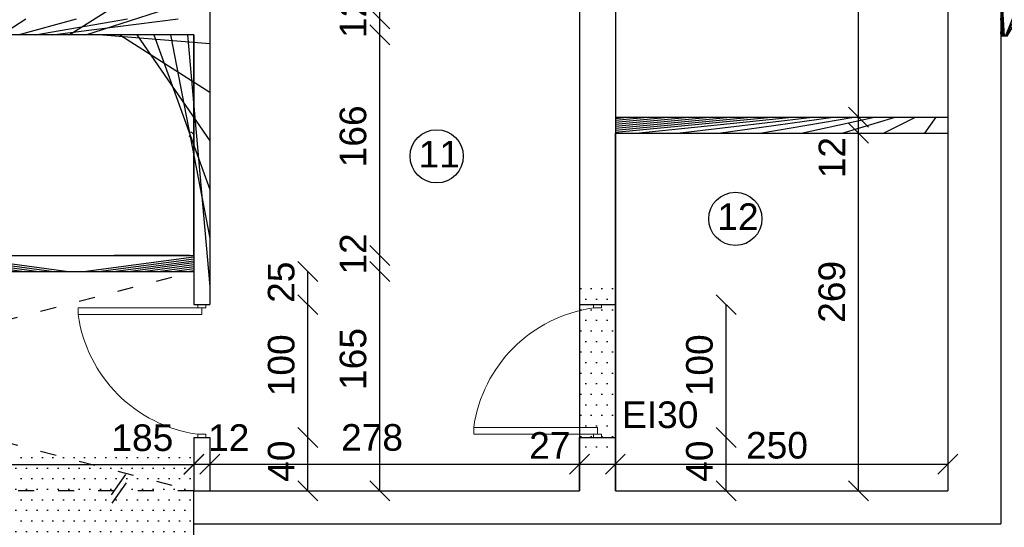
# Model space of a CAD drawing. Header units: millimetres. Extents: x 6528 to 149658, y 3342 to 12852.
# Tile 88 of 122: x 78604 to 79344, y 8216 to 8598. Entities that reach past the tile are written whole.
import ezdxf

# ---------------------------------------------------------------- set-up
doc = ezdxf.new("R2010")
doc.units = ezdxf.units.MM
doc.linetypes.add('ACAD_ISO03W100', pattern=[30, 12, -18])
doc.layers.add('R-TAB', color=1, linetype='Continuous')
doc.styles.get("Standard").update_dxf_attribs({"font": 'arial.ttf'})
doc.dimstyles.new('ISO-25', dxfattribs={"dimtxt": 2.5, "dimasz": 2.5, "dimexe": 1.25, "dimexo": 0.625, "dimtad": 1, "dimtxsty": 'Standard', "dimcen": 2.5, "dimadec": 0, "dimazin": 0, "dimtfac": 1, "dimtmove": 0, "dimatfit": 3, "dimfxl": 1, "dimarcsym": 0})
pattern_1 = [(0, (-1177784256.190767, -935731374.6151185), (3.96875, 7.9375), [0, -7.9375])]

# ---------------------------------------------------------------- blocks, each defined once
blk = doc.blocks.new('_Oblique')
at = {"color": 0, "linetype": 'ByBlock', "lineweight": -2}
blk.add_line((-0.5, -0.5), (0.5, 0.5), dxfattribs=at)
blk = doc.blocks.new('*D2935')
at = {"color": 0, "lineweight": -2, "transparency": 16777216}
blk.add_line((78549.85100739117, 8263.464403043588), (78734.85100739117, 8263.464403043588), dxfattribs=at)
at = {"layer": 'Defpoints', "color": 0, "transparency": 16777216}
for p in [(78734.85100739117, 8263.464403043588), (78549.85100739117, 8175.670604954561), (78734.85100739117, 8175.67059672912)]:
    blk.add_point(p, dxfattribs=at)
at = {"color": 0, "lineweight": -2, "transparency": 16777216, "xscale": 15, "yscale": 15, "zscale": 15, "rotation": 180}
blk.add_blockref('_Oblique', (78549.85100739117, 8263.464403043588), dxfattribs=at)
at = {"color": 0, "lineweight": -2, "transparency": 16777216, "xscale": 15, "yscale": 15, "zscale": 15}
blk.add_blockref('_Oblique', (78734.85100739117, 8263.464403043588), dxfattribs=at)
at = {"color": 0, "transparency": 16777216, "insert": (78696.12221782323, 8283.454401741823), "char_height": 20, "attachment_point": 5}
blk.add_mtext('185', dxfattribs=at)
blk = doc.blocks.new('*D2936')
at = {"color": 0, "lineweight": -2, "transparency": 16777216}
blk.add_line((78734.85100739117, 8263.670600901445), (78746.85100739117, 8263.670600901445), dxfattribs=at)
at = {"layer": 'Defpoints', "color": 0, "transparency": 16777216}
for p in [(78746.85100739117, 8263.670600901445), (78746.85100739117, 8243.67059672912), (78734.85100739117, 8175.876802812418)]:
    blk.add_point(p, dxfattribs=at)
at = {"color": 0, "lineweight": -2, "transparency": 16777216, "xscale": 15, "yscale": 15, "zscale": 15, "rotation": 180}
blk.add_blockref('_Oblique', (78734.85100739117, 8263.670600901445), dxfattribs=at)
at = {"color": 0, "lineweight": -2, "transparency": 16777216, "xscale": 15, "yscale": 15, "zscale": 15}
blk.add_blockref('_Oblique', (78746.85100739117, 8263.670600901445), dxfattribs=at)
at = {"color": 0, "transparency": 16777216, "insert": (78761.09046380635, 8283.66059959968), "char_height": 20, "attachment_point": 5}
blk.add_mtext('12', dxfattribs=at)
blk = doc.blocks.new('*D2937')
at = {"color": 0, "lineweight": -2, "transparency": 16777216}
blk.add_line((78746.85100739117, 8263.670600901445), (79024.85100691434, 8263.670600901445), dxfattribs=at)
at = {"layer": 'Defpoints', "color": 0, "transparency": 16777216}
for p in [(79024.85100691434, 8263.670600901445), (78746.85100739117, 8243.67060519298), (79024.85100691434, 8243.670604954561)]:
    blk.add_point(p, dxfattribs=at)
at = {"color": 0, "lineweight": -2, "transparency": 16777216, "xscale": 15, "yscale": 15, "zscale": 15, "rotation": 180}
blk.add_blockref('_Oblique', (78746.85100739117, 8263.670600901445), dxfattribs=at)
at = {"color": 0, "lineweight": -2, "transparency": 16777216, "xscale": 15, "yscale": 15, "zscale": 15}
blk.add_blockref('_Oblique', (79024.85100691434, 8263.670600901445), dxfattribs=at)
at = {"color": 0, "transparency": 16777216, "insert": (78868.8710920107, 8283.66059959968), "char_height": 20, "attachment_point": 5}
blk.add_mtext('278', dxfattribs=at)
blk = doc.blocks.new('*D2938')
at = {"color": 0, "lineweight": -2, "transparency": 16777216}
blk.add_line((79024.85100691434, 8263.670600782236), (79051.85100691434, 8263.670600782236), dxfattribs=at)
at = {"layer": 'Defpoints', "color": 0, "transparency": 16777216}
for p in [(79051.85100691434, 8263.670600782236), (79024.85100691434, 8243.67060507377), (79051.85100691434, 8243.670604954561)]:
    blk.add_point(p, dxfattribs=at)
at = {"color": 0, "lineweight": -2, "transparency": 16777216, "xscale": 15, "yscale": 15, "zscale": 15, "rotation": 180}
blk.add_blockref('_Oblique', (79024.85100691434, 8263.670600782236), dxfattribs=at)
at = {"color": 0, "lineweight": -2, "transparency": 16777216, "xscale": 15, "yscale": 15, "zscale": 15}
blk.add_blockref('_Oblique', (79051.85100691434, 8263.670600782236), dxfattribs=at)
at = {"color": 0, "transparency": 16777216, "insert": (79002.55922262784, 8277.755112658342), "char_height": 20, "attachment_point": 5}
blk.add_mtext('27', dxfattribs=at)
blk = doc.blocks.new('*D2939')
at = {"color": 0, "lineweight": -2, "transparency": 16777216}
blk.add_line((79051.85100691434, 8263.670600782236), (79301.85100691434, 8263.670600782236), dxfattribs=at)
at = {"layer": 'Defpoints', "color": 0, "transparency": 16777216}
for p in [(79301.85100691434, 8263.670600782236), (79051.85100691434, 8243.67060507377), (79301.85100691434, 8243.670604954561)]:
    blk.add_point(p, dxfattribs=at)
at = {"color": 0, "lineweight": -2, "transparency": 16777216, "xscale": 15, "yscale": 15, "zscale": 15, "rotation": 180}
blk.add_blockref('_Oblique', (79051.85100691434, 8263.670600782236), dxfattribs=at)
at = {"color": 0, "lineweight": -2, "transparency": 16777216, "xscale": 15, "yscale": 15, "zscale": 15}
blk.add_blockref('_Oblique', (79301.85100691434, 8263.670600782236), dxfattribs=at)
at = {"color": 0, "transparency": 16777216, "insert": (79173.41326801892, 8277.755112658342), "char_height": 20, "attachment_point": 5}
blk.add_mtext('250', dxfattribs=at)
blk = doc.blocks.new('*D2951')
at = {"color": 0, "lineweight": -2, "transparency": 16777216}
blk.add_line((78820.64430277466, 8383.670604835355), (78820.64430277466, 8408.670604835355), dxfattribs=at)
at = {"layer": 'Defpoints', "color": 0, "transparency": 16777216}
for p in [(78734.8510073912, 8408.670604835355), (78820.64430277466, 8408.670604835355), (78734.8510073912, 8383.670604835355)]:
    blk.add_point(p, dxfattribs=at)
at = {"color": 0, "lineweight": -2, "transparency": 16777216, "xscale": 15, "yscale": 15, "zscale": 15}
for p, rotation in [((78820.64430277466, 8408.670604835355), 90), ((78820.64430277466, 8383.670604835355), 270)]:
    blk.add_blockref('_Oblique', p, dxfattribs=dict(at, rotation=rotation))
at = {"color": 0, "transparency": 16777216, "insert": (78800.65429108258, 8400.546587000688), "char_height": 20, "attachment_point": 5, "rotation": 90}
blk.add_mtext('25', dxfattribs=at)
blk = doc.blocks.new('*D2952')
at = {"color": 0, "lineweight": -2, "transparency": 16777216}
blk.add_line((78820.64430515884, 8283.670604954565), (78820.64430515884, 8383.670604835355), dxfattribs=at)
at = {"layer": 'Defpoints', "color": 0, "transparency": 16777216}
for p in [(78734.8510073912, 8383.670604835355), (78820.64430515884, 8383.670604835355), (78734.8510073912, 8283.670604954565)]:
    blk.add_point(p, dxfattribs=at)
at = {"color": 0, "lineweight": -2, "transparency": 16777216, "xscale": 15, "yscale": 15, "zscale": 15}
for p, rotation in [((78820.64430515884, 8383.670604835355), 90), ((78820.64430515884, 8283.670604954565), 270)]:
    blk.add_blockref('_Oblique', p, dxfattribs=dict(at, rotation=rotation))
at = {"color": 0, "transparency": 16777216, "insert": (78800.65429108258, 8338.042177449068), "char_height": 20, "attachment_point": 5, "rotation": 90}
blk.add_mtext('100', dxfattribs=at)
blk = doc.blocks.new('*D2953')
at = {"color": 0, "lineweight": -2, "transparency": 16777216}
blk.add_line((78820.64430706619, 8243.670596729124), (78820.64430706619, 8283.67060733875), dxfattribs=at)
at = {"layer": 'Defpoints', "color": 0, "transparency": 16777216}
for p in [(78734.8510073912, 8283.67060733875), (78820.64430706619, 8283.67060733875), (78746.8510073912, 8243.670596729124)]:
    blk.add_point(p, dxfattribs=at)
at = {"color": 0, "lineweight": -2, "transparency": 16777216, "xscale": 15, "yscale": 15, "zscale": 15}
for p, rotation in [((78820.64430706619, 8283.67060733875), 90), ((78820.64430706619, 8243.670596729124), 270)]:
    blk.add_blockref('_Oblique', p, dxfattribs=dict(at, rotation=rotation))
at = {"color": 0, "transparency": 16777216, "insert": (78800.65429108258, 8265.90149010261), "char_height": 20, "attachment_point": 5, "rotation": 90}
blk.add_mtext('40', dxfattribs=at)
blk = doc.blocks.new('*D2954')
at = {"color": 0, "lineweight": -2, "transparency": 16777216}
blk.add_line((79135.15356152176, 8283.670604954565), (79135.15356152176, 8383.670604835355), dxfattribs=at)
at = {"layer": 'Defpoints', "color": 0, "transparency": 16777216}
for p in [(79049.36026280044, 8383.670604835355), (79135.15356152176, 8383.670604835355), (79049.36026280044, 8283.670604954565)]:
    blk.add_point(p, dxfattribs=at)
at = {"color": 0, "lineweight": -2, "transparency": 16777216, "xscale": 15, "yscale": 15, "zscale": 15}
for p, rotation in [((79135.15356152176, 8383.670604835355), 90), ((79135.15356152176, 8283.670604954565), 270)]:
    blk.add_blockref('_Oblique', p, dxfattribs=dict(at, rotation=rotation))
at = {"color": 0, "transparency": 16777216, "insert": (79115.16354649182, 8338.042177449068), "char_height": 20, "attachment_point": 5, "rotation": 90}
blk.add_mtext('100', dxfattribs=at)
blk = doc.blocks.new('*D2955')
at = {"color": 0, "lineweight": -2, "transparency": 16777216}
blk.add_line((79135.1535634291, 8243.670596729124), (79135.1535634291, 8283.67060733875), dxfattribs=at)
at = {"layer": 'Defpoints', "color": 0, "transparency": 16777216}
for p in [(79049.36026280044, 8283.67060733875), (79135.1535634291, 8283.67060733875), (79061.36026280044, 8243.670596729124)]:
    blk.add_point(p, dxfattribs=at)
at = {"color": 0, "lineweight": -2, "transparency": 16777216, "xscale": 15, "yscale": 15, "zscale": 15}
for p, rotation in [((79135.1535634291, 8283.67060733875), 90), ((79135.1535634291, 8243.670596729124), 270)]:
    blk.add_blockref('_Oblique', p, dxfattribs=dict(at, rotation=rotation))
at = {"color": 0, "transparency": 16777216, "insert": (79115.16354649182, 8265.90149010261), "char_height": 20, "attachment_point": 5, "rotation": 90}
blk.add_mtext('40', dxfattribs=at)
blk = doc.blocks.new('*D2956')
at = {"color": 0, "lineweight": -2, "transparency": 16777216}
blk.add_line((79234.7339007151, 8243.670604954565), (79234.7339007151, 8512.670604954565), dxfattribs=at)
at = {"layer": 'Defpoints', "color": 0, "transparency": 16777216}
for p in [(79051.85100691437, 8512.670604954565), (79234.7339007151, 8512.670604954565), (79148.9405996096, 8243.670604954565)]:
    blk.add_point(p, dxfattribs=at)
at = {"color": 0, "lineweight": -2, "transparency": 16777216, "xscale": 15, "yscale": 15, "zscale": 15}
for p, rotation in [((79234.7339007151, 8512.670604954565), 90), ((79234.7339007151, 8243.670604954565), 270)]:
    blk.add_blockref('_Oblique', p, dxfattribs=dict(at, rotation=rotation))
at = {"color": 0, "transparency": 16777216, "insert": (79214.74388330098, 8393.310734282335), "char_height": 20, "attachment_point": 5, "rotation": 90}
blk.add_mtext('269', dxfattribs=at)
blk = doc.blocks.new('*D2957')
at = {"color": 0, "lineweight": -2, "transparency": 16777216}
blk.add_line((79234.73390286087, 8512.670605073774), (79234.73390286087, 8524.670604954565), dxfattribs=at)
at = {"layer": 'Defpoints', "color": 0, "transparency": 16777216}
for p in [(79051.85100691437, 8524.670604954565), (79234.73390286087, 8524.670604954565), (79148.94059984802, 8512.670605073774)]:
    blk.add_point(p, dxfattribs=at)
at = {"color": 0, "lineweight": -2, "transparency": 16777216, "xscale": 15, "yscale": 15, "zscale": 15}
for p, rotation in [((79234.73390286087, 8524.670604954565), 90), ((79234.73390286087, 8512.670605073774), 270)]:
    blk.add_blockref('_Oblique', p, dxfattribs=dict(at, rotation=rotation))
at = {"color": 0, "transparency": 16777216, "insert": (79214.7438835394, 8494.280179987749), "char_height": 20, "attachment_point": 5, "rotation": 90}
blk.add_mtext('12', dxfattribs=at)
blk = doc.blocks.new('*D2958')
at = {"color": 0, "lineweight": -2, "transparency": 16777216}
blk.add_line((79234.7339071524, 8524.670605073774), (79234.7339071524, 8793.670604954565), dxfattribs=at)
at = {"layer": 'Defpoints', "color": 0, "transparency": 16777216}
for p in [(79051.85101049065, 8793.670604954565), (79234.7339071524, 8793.670604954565), (79148.94060223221, 8524.670605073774)]:
    blk.add_point(p, dxfattribs=at)
at = {"color": 0, "lineweight": -2, "transparency": 16777216, "xscale": 15, "yscale": 15, "zscale": 15}
for p, rotation in [((79234.7339071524, 8793.670604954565), 90), ((79234.7339071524, 8524.670605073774), 270)]:
    blk.add_blockref('_Oblique', p, dxfattribs=dict(at, rotation=rotation))
at = {"color": 0, "transparency": 16777216, "insert": (79214.74388592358, 8674.270378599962), "char_height": 20, "attachment_point": 5, "rotation": 90}
blk.add_mtext('269', dxfattribs=at)
blk = doc.blocks.new('*D2961')
at = {"color": 0, "lineweight": -2, "transparency": 16777216}
blk.add_line((78874.6360031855, 8243.670596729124), (78874.6360031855, 8408.670604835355), dxfattribs=at)
at = {"layer": 'Defpoints', "color": 0, "transparency": 16777216}
for p in [(78734.8510073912, 8408.670604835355), (78874.6360031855, 8408.670604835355), (78746.8510073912, 8243.670596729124)]:
    blk.add_point(p, dxfattribs=at)
at = {"color": 0, "lineweight": -2, "transparency": 16777216, "xscale": 15, "yscale": 15, "zscale": 15}
for p, rotation in [((78874.6360031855, 8408.670604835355), 90), ((78874.6360031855, 8243.670596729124), 270)]:
    blk.add_blockref('_Oblique', p, dxfattribs=dict(at, rotation=rotation))
at = {"color": 0, "transparency": 16777216, "insert": (78854.64598910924, 8342.767320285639), "char_height": 20, "attachment_point": 5, "rotation": 90}
blk.add_mtext('165', dxfattribs=at)
blk = doc.blocks.new('*D2962')
at = {"color": 0, "lineweight": -2, "transparency": 16777216}
blk.add_line((78874.63600556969, 8408.670604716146), (78874.63600556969, 8420.670604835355), dxfattribs=at)
at = {"layer": 'Defpoints', "color": 0, "transparency": 16777216}
for p in [(78734.8510073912, 8420.670604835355), (78874.63600556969, 8420.670604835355), (78734.8510073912, 8408.670604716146)]:
    blk.add_point(p, dxfattribs=at)
at = {"color": 0, "lineweight": -2, "transparency": 16777216, "xscale": 15, "yscale": 15, "zscale": 15}
for p, rotation in [((78874.63600556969, 8420.670604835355), 90), ((78874.63600556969, 8408.670604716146), 270)]:
    blk.add_blockref('_Oblique', p, dxfattribs=dict(at, rotation=rotation))
at = {"color": 0, "transparency": 16777216, "insert": (78854.64598910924, 8421.778609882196), "char_height": 20, "attachment_point": 5, "rotation": 90}
blk.add_mtext('12', dxfattribs=at)
blk = doc.blocks.new('*D2963')
at = {"color": 0, "lineweight": -2, "transparency": 16777216}
blk.add_line((78874.63600986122, 8420.670604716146), (78874.63600986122, 8586.670604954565), dxfattribs=at)
at = {"layer": 'Defpoints', "color": 0, "transparency": 16777216}
for p in [(78734.85100977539, 8586.670604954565), (78874.63600986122, 8586.670604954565), (78734.85100977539, 8420.670604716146)]:
    blk.add_point(p, dxfattribs=at)
at = {"color": 0, "lineweight": -2, "transparency": 16777216, "xscale": 15, "yscale": 15, "zscale": 15}
for p, rotation in [((78874.63600986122, 8586.670604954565), 90), ((78874.63600986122, 8420.670604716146), 270)]:
    blk.add_blockref('_Oblique', p, dxfattribs=dict(at, rotation=rotation))
at = {"color": 0, "transparency": 16777216, "insert": (78854.64599149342, 8510.255654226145), "char_height": 20, "attachment_point": 5, "rotation": 90}
blk.add_mtext('166', dxfattribs=at)
blk = doc.blocks.new('*D2964')
at = {"color": 0, "lineweight": -2, "transparency": 16777216}
blk.add_line((78874.6360108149, 8586.670607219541), (78874.6360108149, 8598.67060733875), dxfattribs=at)
at = {"layer": 'Defpoints', "color": 0, "transparency": 16777216}
for p in [(78734.85101168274, 8598.67060733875), (78874.6360108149, 8598.67060733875), (78734.85101168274, 8586.670607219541)]:
    blk.add_point(p, dxfattribs=at)
at = {"color": 0, "lineweight": -2, "transparency": 16777216, "xscale": 15, "yscale": 15, "zscale": 15}
for p, rotation in [((78874.6360108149, 8598.67060733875), 90), ((78874.6360108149, 8586.670607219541), 270)]:
    blk.add_blockref('_Oblique', p, dxfattribs=dict(at, rotation=rotation))
at = {"color": 0, "transparency": 16777216, "insert": (78854.64599340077, 8599.778612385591), "char_height": 20, "attachment_point": 5, "rotation": 90}
blk.add_mtext('12', dxfattribs=at)
blk = doc.blocks.new('*D2965')
at = {"color": 0, "lineweight": -2, "transparency": 16777216}
blk.add_line((78874.63601558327, 8598.670607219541), (78874.63601558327, 8793.670605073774), dxfattribs=at)
at = {"layer": 'Defpoints', "color": 0, "transparency": 16777216}
for p in [(78734.8510073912, 8793.670605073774), (78874.63601558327, 8793.670605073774), (78734.85101406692, 8598.670607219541)]:
    blk.add_point(p, dxfattribs=at)
at = {"color": 0, "lineweight": -2, "transparency": 16777216, "xscale": 15, "yscale": 15, "zscale": 15}
for p, rotation in [((78874.63601558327, 8793.670605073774), 90), ((78874.63601558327, 8598.670607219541), 270)]:
    blk.add_blockref('_Oblique', p, dxfattribs=dict(at, rotation=rotation))
at = {"color": 0, "transparency": 16777216, "insert": (78854.64599578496, 8688.25565672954), "char_height": 20, "attachment_point": 5, "rotation": 90}
blk.add_mtext('195', dxfattribs=at)

msp = doc.modelspace()

# ---------------------------------------------------------------- hatches: boundary and pattern name
h = msp.add_hatch()
h.set_pattern_fill('ANSI31', color=256, scale=5)
h.set_pattern_definition([(45, (-1177784248.190767, -935731374.6151185), (-11.22532015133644, 11.22532015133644), [])])
h.paths.add_polyline_path([(78754.85100739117, 8793.67060507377), (78742.85100739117, 8793.67060507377), (78742.85100739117, 8778.67059672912), (78745.85100739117, 8778.67059672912), (78745.85100739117, 8778.67059684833), (78751.85100739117, 8778.67059684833), (78754.85100739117, 8778.67059684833)])
h.paths.add_polyline_path([(78746.85100739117, 8678.67059684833), (78734.85100739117, 8678.67059672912), (78734.85100739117, 8598.670604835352), (78426.85100691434, 8598.670604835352), (78426.85100691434, 8695.187343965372), (78426.85100691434, 8793.670604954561), (78399.85100691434, 8793.670604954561), (78399.85100691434, 8691.670604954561), (78399.85100691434, 8420.670604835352), (78426.85100691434, 8420.670604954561), (78426.85100691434, 8586.670604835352), (78734.85100739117, 8586.670604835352), (78734.85100739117, 8420.670604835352), (78734.85100739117, 8383.670604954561), (78746.85100739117, 8383.670604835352)])
h.paths.add_polyline_path([(78734.85100739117, 8420.670604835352), (78554.85100691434, 8420.670604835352), (78554.85100691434, 8408.670604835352), (78734.85100739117, 8408.670604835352)], flags=17)
h.paths.add_polyline_path([(78446.85100691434, 8420.670604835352), (78379.85100691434, 8420.67060507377), (78379.85100691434, 8408.670604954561), (78446.85100691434, 8408.670604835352)])
h.paths.add_polyline_path([(78279.85100691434, 8420.670604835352), (78104.85100691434, 8420.670604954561), (78104.85100691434, 8408.670604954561), (78279.85100691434, 8408.670604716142)])
h.paths.add_polyline_path([(78104.85100691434, 8793.670604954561), (78092.85100691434, 8793.670604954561), (78092.85100691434, 8383.670604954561), (78104.85100691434, 8383.67060507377)])
h.paths.add_polyline_path([(78092.85100691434, 8283.670604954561), (78092.85100691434, 8243.670604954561), (78104.85100691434, 8243.670604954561), (78104.85100715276, 8283.67060507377)])
h = msp.add_hatch()
h.set_pattern_fill('ANSI37', color=256, scale=5)
h.set_pattern_definition([(45, (-1177784256.190767, -935731374.6151185), (-11.22532015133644, 11.22532015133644), []), (135, (-1177784256.190767, -935731374.6151185), (-11.22532015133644, -11.22532015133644), [])])
h.paths.add_polyline_path([(79526.85100691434, 8605.670604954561), (79361.85100691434, 8605.670604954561), (79361.85100691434, 8668.670604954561), (79341.85100691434, 8668.670604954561), (79341.85100691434, 8585.670604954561), (79346.85100691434, 8585.670604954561), (79526.85100691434, 8585.67060507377)])
h.paths.add_polyline_path([(81200.85100691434, 8605.670604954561), (81014.85100691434, 8605.670604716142), (81014.85100691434, 8585.670604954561), (81180.85100691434, 8585.670604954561), (81190.85100691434, 8002.670604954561), (81190.85100691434, 7997.670604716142), (81190.85100691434, 7870.670604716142), (81210.85100691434, 7870.670604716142), (81210.85100691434, 7870.670604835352), (81210.85100691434, 8002.670604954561)])
h.paths.add_polyline_path([(81210.85100691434, 7784.670604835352), (81210.8510064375, 7780.670604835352), (81190.85100691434, 7780.670604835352), (81190.85100691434, 7065.670604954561), (81150.85100691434, 7065.670604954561), (81090.85100715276, 7065.67060507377), (81090.85100715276, 7045.670604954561), (81210.85100691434, 7045.670604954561)])
h = msp.add_hatch()
h.set_pattern_fill('ANSI31', color=256, scale=5)
h.set_pattern_definition([(45, (-1177784256.190767, -935731374.6151185), (-11.22532015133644, 11.22532015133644), [])])
h.paths.add_polyline_path([(79301.85100691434, 8524.67060519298), (79051.85100691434, 8524.670604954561), (79051.85100691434, 8512.670604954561), (79301.85100715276, 8512.67060519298)])
h = msp.add_hatch()
h.set_pattern_fill('DOTS', color=256, scale=5)
h.set_pattern_definition(pattern_1)
h.paths.add_polyline_path([(79051.85100691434, 8383.670604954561), (79041.35100691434, 8383.670604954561), (79041.35100691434, 8381.170604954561), (79038.35100691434, 8381.170604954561), (79035.35102336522, 8381.170604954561, 0.02532508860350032), (79024.85100691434, 8379.15936947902), (79024.85100691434, 8330.326833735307), (79051.85100691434, 8330.326833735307)])
h.paths.add_polyline_path([(79051.85100691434, 8330.326833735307), (79024.85100691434, 8330.326833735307), (79024.85100691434, 8291.170604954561), (79038.35100691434, 8291.170604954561), (79038.35100691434, 8286.170604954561), (79041.35100691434, 8286.170604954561), (79041.35100691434, 8283.670604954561), (79051.85100691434, 8283.670604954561)])
h = msp.add_hatch()
h.set_pattern_fill('DOTS', color=256, scale=5)
h.set_pattern_definition(pattern_1)
h.paths.add_polyline_path([(78734.85100739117, 8175.670604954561), (78734.85100739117, 8175.67060507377), (78734.85100739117, 8243.670604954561), (78549.85100739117, 8243.670604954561), (78549.85100739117, 8175.670604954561)])

# ---------------------------------------------------------------- linework, layer by layer
at = {"lineweight": 30}
for p, q in [((79341.85100691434, 8833.670604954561), (79341.85100691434, 8218.670604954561)), ((79024.85100691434, 8793.670604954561), (79024.85100691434, 8243.670604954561)), ((79051.85100691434, 8793.670604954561), (79051.85100691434, 8243.670604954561)), ((79301.85100691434, 8793.670604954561), (79301.85100715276, 8243.670604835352)), ((78746.85100739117, 8678.670596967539), (78746.85100739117, 8383.670604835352)), ((78734.85100739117, 8586.670604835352), (78426.85100691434, 8586.670604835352)), ((78734.85100739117, 8586.670604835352), (78734.85100739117, 8383.670604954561)), ((79051.85100691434, 8524.670604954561), (79301.85100715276, 8524.67060519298)), ((79051.85100691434, 8512.670604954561), (79301.85100715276, 8512.67060519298)), ((78546.85100691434, 8420.670604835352), (78734.85100739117, 8420.670604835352)), ((78546.85100691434, 8408.670604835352), (78734.85100739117, 8408.670604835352)), ((78734.85100739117, 8383.670604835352), (78746.85100739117, 8383.670604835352)), ((79024.85100691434, 8383.670604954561), (79051.85100691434, 8383.670604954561)), ((78734.85100739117, 8283.670604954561), (78734.85100739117, 8243.67059672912)), ((78734.85100739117, 8283.670604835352), (78746.85100739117, 8283.670604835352)), ((78746.85100739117, 8283.670604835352), (78746.85100739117, 8243.67059672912)), ((79024.85100691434, 8283.670604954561), (79051.85100691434, 8283.670604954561)), ((78734.85100739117, 8243.67060507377), (79024.85100691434, 8243.670604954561)), ((78734.85100739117, 8175.67059672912), (78734.85100739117, 8243.67059672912)), ((79051.85100691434, 8243.670604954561), (79301.85100691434, 8243.670604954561)), ((78734.85100739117, 8218.670604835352), (79341.85100691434, 8218.670604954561))]:
    msp.add_line(p, q, dxfattribs=at)
for p, q in [((78734.85100739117, 8420.670604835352), (78734.85100739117, 8586.670604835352)), ((79346.85100691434, 8585.670604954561), (79341.85100691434, 8585.670604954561)), ((78734.85100739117, 8493.959688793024), (78734.85100739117, 8538.209688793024)), ((78734.85100739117, 8493.959688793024), (78734.85100739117, 8538.209688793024)), ((79051.85100691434, 8243.670604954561), (79051.85100691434, 8512.670604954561)), ((78734.85100739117, 8452.709688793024), (78734.85100739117, 8493.959688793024)), ((78731.85100739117, 8420.670604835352), (78674.85100739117, 8420.670604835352)), ((78734.85100739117, 8408.670604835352), (78734.85100739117, 8383.670604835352)), ((78737.85100739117, 8383.670604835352), (78743.85100739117, 8383.670604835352)), ((79024.85100691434, 8243.670604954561), (79024.85100691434, 8283.670604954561)), ((79035.35100691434, 8283.670604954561), (79041.35100691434, 8283.670604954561))]:
    msp.add_line(p, q)
at = {"linetype": 'ACAD_ISO03W100'}
for p, q in [((78096.85100667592, 8243.670602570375), (78734.85100739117, 8408.670604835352)), ((78096.85100691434, 8408.670603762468), (78734.85100739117, 8243.67059672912)), ((78734.85100739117, 8243.670604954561), (78549.85100739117, 8243.670604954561))]:
    msp.add_line(p, q, dxfattribs=at)
at = {"lineweight": 20}
for p, q in [((78737.85100739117, 8381.170604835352), (78737.85100739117, 8383.670604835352)), ((78743.85100739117, 8381.170604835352), (78743.85100739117, 8383.670604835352)), ((79035.35100691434, 8381.170604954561), (79035.35100691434, 8383.670604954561)), ((79041.35100691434, 8381.170604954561), (79041.35100691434, 8383.670604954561)), ((78737.85100739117, 8381.170604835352), (78647.85100739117, 8381.170604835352)), ((78647.85100739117, 8381.170604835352), (78647.85100739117, 8376.170604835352)), ((78647.85100739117, 8376.170604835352), (78740.85100739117, 8376.170604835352)), ((78740.85100739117, 8381.170604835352), (78737.85100739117, 8381.170604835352)), ((78740.85100739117, 8381.170604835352), (78740.85100739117, 8376.170604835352)), ((78740.85100739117, 8381.170604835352), (78743.85100739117, 8381.170604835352)), ((79038.35100691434, 8381.170604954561), (79035.35100691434, 8381.170604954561)), ((79038.35100691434, 8381.170604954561), (79041.35100691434, 8381.170604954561)), ((78740.85100739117, 8286.170604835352), (78737.85100739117, 8286.170604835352)), ((78737.85100739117, 8286.170604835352), (78737.85100739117, 8283.670604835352)), ((78740.85100739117, 8286.170604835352), (78743.85100739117, 8286.170604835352)), ((78743.85100739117, 8286.170604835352), (78743.85100739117, 8283.670604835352)), ((78945.35100691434, 8286.170604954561), (78945.35100691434, 8291.170604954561)), ((78945.35100691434, 8291.170604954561), (79038.35100691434, 8291.170604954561)), ((79035.35100691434, 8286.170604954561), (78945.35100691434, 8286.170604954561)), ((79038.35100691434, 8286.170604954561), (79035.35100691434, 8286.170604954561)), ((79035.35100691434, 8286.170604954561), (79035.35100691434, 8283.670604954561)), ((79038.35100691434, 8286.170604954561), (79038.35100691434, 8291.170604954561)), ((79038.35100691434, 8286.170604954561), (79041.35100691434, 8286.170604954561)), ((79041.35100691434, 8286.170604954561), (79041.35100691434, 8283.670604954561))]:
    msp.add_line(p, q, dxfattribs=at)
at = {"color": 1}
for p, q in [((78672.8270658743, 8240.63715363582), (78683.6946100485, 8255.785491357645)), ((78673.36388437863, 8234.378395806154), (78684.23142855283, 8249.526733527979))]:
    msp.add_line(p, q, dxfattribs=at)
for centre in [(78917.49410789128, 8495.269869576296), (79142.09556858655, 8448.215352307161)]:
    msp.add_circle(centre, 20)
at = {"extrusion": (0, 0, -1)}
for centre, radius in [((-78731.10100739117, 8509.920604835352), 0.75), ((-78731.85100739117, 8510.670604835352), 3)]:
    msp.add_arc(centre, radius, 90, 180, dxfattribs=at)
at = {"lineweight": 20}
for centre, radius, start, end in [((78752.44245712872, 8390.76205957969), 105.6043641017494, 187.9420074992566, 262.0580060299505), ((79049.94246142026, 8276.579148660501), 105.6043692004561, 97.94200749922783, 172.0579925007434)]:
    msp.add_arc(centre, radius, start, end, dxfattribs=at)

# ---------------------------------------------------------------- texts
at = {"attachment_point": 1}
for s, width, insert, char_height in [('\\pi37.22769;Wyłaz ze schodami \\P\\pi39.8;składanymi o wym. \\P\\pi84.42551;75x130 cm \\P\\pi20.68881;o odporności ogniowej \\P\\pi107.67448;REI 60', 289.0433739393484, (77791.84908073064, 8593.815159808), 18), ('11', 68.36028754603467, (78903.91362731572, 8506.893762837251), 20), ('12', 68.36028754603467, (79128.51508801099, 8459.839245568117), 20)]:
    msp.add_mtext_dynamic_manual_height_columns(s, width=width, gutter_width=12.5, heights=[0], dxfattribs=dict(at, insert=insert, char_height=char_height))
at = {"color": 1, "insert": (79056.84113972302, 8310.867457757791), "char_height": 20, "attachment_point": 1}
msp.add_mtext_dynamic_manual_height_columns('EI30', width=37.211574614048, gutter_width=12.5, heights=[0], dxfattribs=at)
at = {"layer": 'R-TAB', "color": 0, "ltscale": 24, "insert": (52722.18076848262, 8439.03246203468), "char_height": 75, "width": 2065.84350681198, "attachment_point": 1}
msp.add_mtext('\\pi19.57762;PRZEKROJE ŁAW FUNADAMENTOWYCH\\P\\pi938.76248;1:25', dxfattribs=at)

# ---------------------------------------------------------------- dimensions: what is measured, and where the dimension line sits
for base, p1, p2, picture, middle in [((78874.63601558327, 8793.670605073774), (78734.8510140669, 8598.670607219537), (78734.85100739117, 8793.67060507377), '*D2965', (78854.64599578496, 8688.25565672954)), ((79234.7339071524, 8793.670604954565), (79148.94060223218, 8524.67060507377), (79051.85101049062, 8793.670604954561), '*D2958', (79214.74388592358, 8674.270378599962)), ((78874.6360108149, 8598.67060733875), (78734.85101168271, 8586.670607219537), (78734.85101168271, 8598.670607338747), '*D2964', (78854.64599340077, 8599.778612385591)), ((78874.63600986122, 8586.670604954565), (78734.85100977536, 8420.670604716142), (78734.85100977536, 8586.670604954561), '*D2963', (78854.64599149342, 8510.255654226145)), ((79234.73390286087, 8524.670604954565), (79148.94059984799, 8512.67060507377), (79051.85100691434, 8524.670604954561), '*D2957', (79214.7438835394, 8494.280179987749)), ((79234.7339007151, 8512.670604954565), (79148.94059960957, 8243.670604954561), (79051.85100691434, 8512.670604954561), '*D2956', (79214.74388330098, 8393.310734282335)), ((78874.63600556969, 8420.670604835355), (78734.85100739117, 8408.670604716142), (78734.85100739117, 8420.670604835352), '*D2962', (78854.64598910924, 8421.778609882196)), ((78820.64430277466, 8408.670604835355), (78734.85100739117, 8383.670604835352), (78734.85100739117, 8408.670604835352), '*D2951', (78800.65429108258, 8400.546587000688)), ((78874.6360031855, 8408.670604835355), (78746.85100739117, 8243.67059672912), (78734.85100739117, 8408.670604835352), '*D2961', (78854.64598910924, 8342.767320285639)), ((78820.64430515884, 8383.670604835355), (78734.85100739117, 8283.670604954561), (78734.85100739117, 8383.670604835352), '*D2952', (78800.65429108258, 8338.042177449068)), ((79135.15356152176, 8383.670604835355), (79049.36026280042, 8283.670604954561), (79049.36026280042, 8383.670604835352), '*D2954', (79115.16354649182, 8338.042177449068)), ((78820.64430706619, 8283.67060733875), (78746.85100739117, 8243.67059672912), (78734.85100739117, 8283.670607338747), '*D2953', (78800.65429108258, 8265.90149010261)), ((79135.1535634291, 8283.67060733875), (79061.36026280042, 8243.67059672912), (79049.36026280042, 8283.670607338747), '*D2955', (79115.16354649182, 8265.90149010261))]:
    dim = msp.add_linear_dim(base=base, p1=p1, p2=p2, angle=90, dimstyle='ISO-25', override={"dimtxt": 20, "dimasz": 15, "dimblk1": 'Oblique', "dimblk2": 'Oblique', "dimsah": 1, "dimse1": 1, "dimse2": 1, "dimtmove": 2})
    dim.commit()
    dim.dimension.update_dxf_attribs({"geometry": picture, "text_midpoint": middle, "dimtype": 160})
for base, p1, p2, picture, middle in [((78734.85100739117, 8263.464403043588), (78549.85100739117, 8175.670604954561), (78734.85100739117, 8175.67059672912), '*D2935', (78696.12221782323, 8283.454401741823)), ((78746.85100739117, 8263.670600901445), (78734.85100739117, 8175.876802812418), (78746.85100739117, 8243.67059672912), '*D2936', (78761.09046380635, 8283.66059959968)), ((79024.85100691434, 8263.670600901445), (78746.85100739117, 8243.67060519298), (79024.85100691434, 8243.670604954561), '*D2937', (78868.8710920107, 8283.66059959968)), ((79051.85100691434, 8263.670600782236), (79024.85100691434, 8243.67060507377), (79051.85100691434, 8243.670604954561), '*D2938', (79002.55922262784, 8277.755112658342)), ((79301.85100691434, 8263.670600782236), (79051.85100691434, 8243.67060507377), (79301.85100691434, 8243.670604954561), '*D2939', (79173.41326801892, 8277.755112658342))]:
    dim = msp.add_linear_dim(base=base, p1=p1, p2=p2, dimstyle='ISO-25', override={"dimtxt": 20, "dimasz": 15, "dimblk1": 'Oblique', "dimblk2": 'Oblique', "dimsah": 1, "dimse1": 1, "dimse2": 1, "dimtmove": 2})
    dim.commit()
    dim.dimension.update_dxf_attribs({"geometry": picture, "text_midpoint": middle, "dimtype": 160})

doc.saveas('drawing.dxf')
